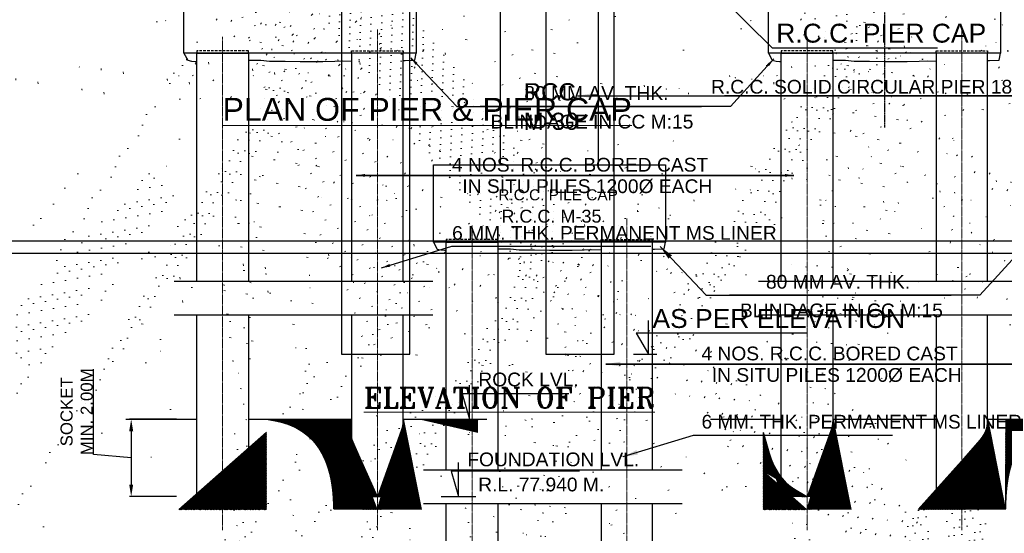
# Model space of a CAD drawing. Header units: inches. Extents: x 4599583 to 400123529, y 1639131 to 28133222513.
# Tile 4 of 86: x 4664412 to 4721669, y 28132821706 to 28132851593. Entities that reach past the tile are written whole.
import ezdxf

# ---------------------------------------------------------------- set-up
doc = ezdxf.new("R2010")
doc.units = ezdxf.units.IN
doc.header["$MEASUREMENT"] = 0
doc.linetypes.add('CENTER', pattern=[2, 1.25, -0.25, 0.25, -0.25])
doc.linetypes.add('DASHED', pattern=[0.75, 0.5, -0.25])
for name, color, linetype, lineweight in [('CEN', 3, 'CENTER', 13), ('SYM', 8, 'Continuous', 5), ('TITLE', 10, 'Continuous', 15)]:
    doc.layers.add(name, color=color, linetype=linetype, lineweight=lineweight)
for name, color, linetype in [('CENTER', 3, 'CENTER'), ('CHNGE', 31, 'Continuous'), ('TEX', 6, 'Continuous'), ('text', 7, 'Continuous')]:
    doc.layers.add(name, color=color, linetype=linetype)
doc.styles.add('03', font='romant.shx')
doc.styles.add('ARIAL', font='arial.ttf')
doc.styles.add('ROMANS', font='arial.ttf')
doc.styles.get("Standard").update_dxf_attribs({"font": 'arial.ttf'})
doc.linetypes.add('ZIGZAG', pattern='A,0.0001,-0.2,[131,ltypeshp.shx,S=0.2,R=0,X=-0.2,Y=0],-0.4,[131,ltypeshp.shx,S=0.2,R=180,X=0.2,Y=0],-0.2', length=0.8001000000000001)
doc.dimstyles.new('ROMANS', dxfattribs={"dimtxt": 1000, "dimasz": 850, "dimexe": 100, "dimexo": 100, "dimgap": 25, "dimtad": 1, "dimdec": 0, "dimzin": 9, "dimdsep": 46, "dimtxsty": 'ROMANS', "dimcen": 325, "dimclrd": 4, "dimclre": 4, "dimclrt": 6, "dimadec": 0, "dimazin": 0, "dimtfac": 1, "dimtdec": 0, "dimtmove": 0, "dimatfit": 3, "dimfxl": 1, "dimtolj": 1, "dimtzin": 9, "dimarcsym": 0})

# ---------------------------------------------------------------- blocks, each defined once
blk = doc.blocks.new('*D194')
at = {"layer": 'Defpoints', "color": 0, "ltscale": 20, "transparency": 16777216}
for p in [(4673632.340412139, 28132828344.63838), (4670895.786860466, 28132823844.63838), (4673632.340412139, 28132823844.63838)]:
    blk.add_point(p, dxfattribs=at)
at = {"layer": 'TEX', "color": 4, "lineweight": -2, "ltscale": 20, "transparency": 16777216}
for p, q in [((4668699.059144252, 28132826299.13823), (4668699.059144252, 28132831256.30057)), ((4673532.34041214, 28132828344.63838), (4670795.786860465, 28132828344.63838)), ((4670895.786860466, 28132827644.63838), (4670895.786860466, 28132824544.63838)), ((4670895.786860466, 28132826094.63838), (4668699.059144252, 28132826299.13823)), ((4673532.34041214, 28132823844.63838), (4670795.786860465, 28132823844.63838))]:
    blk.add_line(p, q, dxfattribs=at)
at = {"layer": 'TEX', "color": 4, "ltscale": 20, "transparency": 16777216}
for points in [[(4670779.120193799, 28132827644.63838), (4671012.453527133, 28132827644.63838), (4670895.786860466, 28132828344.63838)], [(4670779.120193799, 28132824544.63838), (4671012.453527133, 28132824544.63838), (4670895.786860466, 28132823844.63838)]]:
    blk.add_solid(points, dxfattribs=at)
at = {"layer": 'TEX', "color": 6, "ltscale": 20, "transparency": 16777216, "insert": (4667727.117348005, 28132828777.7194), "char_height": 700, "attachment_point": 5, "rotation": 90, "style": 'ROMANS'}
blk.add_mtext('\\A1;SOCKET \\PMIN. 2.00M ', dxfattribs=at)
blk = doc.blocks.new('SFF')
at = {"color": 0}
blk.add_line((3606225.318920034, 688031.9189552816), (3604988.742713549, 688031.9189552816), dxfattribs=at)
blk.add_lwpolyline([(3597048.472966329, 689147.781136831), (3606085.877127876, 689147.781136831), (3605429.234621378, 688031.9189552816), (3605429.234621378, 689813.7535711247)], dxfattribs=at)

msp = doc.modelspace()

# ---------------------------------------------------------------- hatches: boundary and pattern name
at = {"layer": 'CHNGE', "ltscale": 20}
h = msp.add_hatch(dxfattribs=at)
h.set_pattern_fill('ANSI31', color=256, scale=2100, style=0)
h.set_pattern_definition([(45, (11622446833.17242, 48107768255.20455), (-185.6155300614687, 185.6155300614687), [])])
h.paths.add_polyline_path([(4673662.755886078, 28132828344.63838), (4670590.688154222, 28132828344.63838), (4670590.688154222, 28132827594.63838), (4673662.755886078, 28132827594.63838)])
h.paths.add_polyline_path([(4674712.755886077, 28132828344.63838), (4673662.755886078, 28132828344.63838), (4673662.755886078, 28132827594.63838), (4674712.755886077, 28132827423.7175)])
h.paths.add_polyline_path([(4674712.755886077, 28132827423.7175), (4673662.755886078, 28132827594.63838), (4673662.755886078, 28132823094.63838), (4678762.755886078, 28132823094.63838), (4678762.755886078, 28132827594.63838), (4677712.755886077, 28132827594.63838), (4677712.755886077, 28132823844.63838), (4674712.755886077, 28132823844.63838)])
h.paths.add_polyline_path([(4678762.755886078, 28132828344.63838), (4677712.755886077, 28132828344.63838), (4677712.755886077, 28132827594.63838), (4678762.755886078, 28132827594.63838)])
h.paths.add_polyline_path([(4682662.755886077, 28132828344.63838), (4678762.755886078, 28132828344.63838), (4678762.755886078, 28132827594.63838), (4682662.755886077, 28132827594.63838)])
h.paths.add_polyline_path([(4683712.755886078, 28132828344.63838), (4682662.755886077, 28132828344.63838), (4682662.755886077, 28132827594.63838), (4683712.755886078, 28132827603.58006)])
h.paths.add_polyline_path([(4683712.755886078, 28132827603.58006), (4682662.755886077, 28132827594.63838), (4682662.755886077, 28132823094.63838), (4687762.755886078, 28132823094.63838), (4687762.755886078, 28132827594.63838), (4686712.755886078, 28132827594.63838), (4686712.755886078, 28132823844.63838), (4683712.755886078, 28132823844.63838)])
h.paths.add_polyline_path([(4687762.755886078, 28132828344.63838), (4686712.755886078, 28132828344.63838), (4686712.755886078, 28132827594.63838), (4687762.755886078, 28132827594.63838)])
h.paths.add_polyline_path([(4691049.756977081, 28132828344.63838), (4687762.755886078, 28132828344.63838), (4687762.755886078, 28132827594.63838), (4691049.756977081, 28132827594.63838)])
h = msp.add_hatch(dxfattribs=at)
h.set_pattern_fill('ANSI31', color=256, scale=2100, style=0)
h.set_pattern_definition([(45, (11622480820.99469, 48107768255.20455), (-185.6155300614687, 185.6155300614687), [])])
h.paths.add_polyline_path([(4707650.578149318, 28132828344.63838), (4704578.510417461, 28132828344.63838), (4704578.510417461, 28132827594.63838), (4707650.578149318, 28132827594.63838)])
h.paths.add_polyline_path([(4708700.578149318, 28132828344.63838), (4707650.578149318, 28132828344.63838), (4707650.578149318, 28132827594.63838), (4708700.578149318, 28132827423.7175)])
h.paths.add_polyline_path([(4708700.578149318, 28132827423.7175), (4707650.578149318, 28132827594.63838), (4707650.578149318, 28132823094.63838), (4712750.578149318, 28132823094.63838), (4712750.578149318, 28132827594.63838), (4711700.578149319, 28132827594.63838), (4711700.578149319, 28132823844.63838), (4708700.578149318, 28132823844.63838)])
h.paths.add_polyline_path([(4712750.578149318, 28132828344.63838), (4711700.578149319, 28132828344.63838), (4711700.578149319, 28132827594.63838), (4712750.578149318, 28132827594.63838)])
h.paths.add_polyline_path([(4716650.578149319, 28132828344.63838), (4712750.578149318, 28132828344.63838), (4712750.578149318, 28132827594.63838), (4716650.578149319, 28132827594.63838)])
h.paths.add_polyline_path([(4717700.578149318, 28132828344.63838), (4716650.578149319, 28132828344.63838), (4716650.578149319, 28132827594.63838), (4717700.578149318, 28132827603.58006)])
h.paths.add_polyline_path([(4717700.578149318, 28132827603.58006), (4716650.578149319, 28132827594.63838), (4716650.578149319, 28132823094.63838), (4721750.578149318, 28132823094.63838), (4721750.578149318, 28132827594.63838), (4720700.578149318, 28132827594.63838), (4720700.578149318, 28132823844.63838), (4717700.578149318, 28132823844.63838)])
h.paths.add_polyline_path([(4721750.578149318, 28132828344.63838), (4720700.578149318, 28132828344.63838), (4720700.578149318, 28132827594.63838), (4721750.578149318, 28132827594.63838)])
h.paths.add_polyline_path([(4725037.579240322, 28132828344.63838), (4721750.578149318, 28132828344.63838), (4721750.578149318, 28132827594.63838), (4725037.579240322, 28132827594.63838)])
at = {"layer": 'SYM'}
h = msp.add_hatch(dxfattribs=at)
h.set_pattern_fill('AR-CONC', color=256, scale=120, style=0)
h.set_pattern_definition([(50, (11622446533.17242, 48107758045.32497), (860.7122191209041, -75.30256197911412), [90, -990]), (355, (11622446533.17242, 48107758045.32497), (-166.5016003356, 902.6305604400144), [72.00000000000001, -792.0000000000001]), (100.4513999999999, (11622446604.89844, 48107758039.04977), (694.2112580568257, 827.3274504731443), [76.48822799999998, -841.3705343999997]), (46.1842, (11622446533.17242, 48107758285.32498), (1280.689258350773, -198.6228171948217), [135, -1485]), (96.63559999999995, (11622446639.89652, 48107758268.77301), (1121.595246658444, 1168.94144508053), [114.7323455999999, -1262.055599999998]), (351.1842000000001, (11622446533.17242, 48107758285.32498), (1121.594334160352, 1168.942321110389), [108, -1188]), (21, (11622446653.17242, 48107758225.32498), (716.2884625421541, -483.1426687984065), [90, -990]), (326, (11622446653.17242, 48107758225.32498), (291.9783983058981, 870.1800540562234), [71.99999999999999, -791.9999999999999]), (71.45140000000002, (11622446712.8631, 48107758185.06303), (1008.267154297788, 387.0365960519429), [76.48822800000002, -841.3705344]), (37.50000000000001, (11622446533.17242, 48107758045.32497), (14.5918263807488, 399.4726245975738), [0, -782.3999999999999, 0, -804, 0, -795.0000000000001]), (7.500000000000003, (11622446533.17242, 48107758045.32497), (315.6834449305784, 473.2940542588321), [0, -458.3999999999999, 0, -764.4, 0, -302.9999999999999]), (327.5, (11622446265.57242, 48107758045.32497), (640.5869234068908, -27.06584608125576), [0, -300, 0, -936, 0, -1242]), (317.5, (11622446145.57242, 48107758045.32497), (699.8234032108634, 120.1259787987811), [0, -390, 0, -621.6, 0, -882])])
h.paths.add_polyline_path([(4674112.755886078, 28132849634.75881), (4673662.755886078, 28132849634.75881), (4673774.305753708, 28132849230.90808), (4673805.149137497, 28132849179.6256), (4674006.662960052, 28132849158.84092), (4674112.755886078, 28132849158.84092)])
h.paths.add_polyline_path([(4683112.755886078, 28132849634.75881), (4677712.755886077, 28132849634.75881), (4677712.755886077, 28132849241.97968), (4678443.143115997, 28132849241.97968), (4678942.398000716, 28132849179.6256), (4679848.929006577, 28132849179.6256), (4680722.625759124, 28132849158.84092), (4681741.937234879, 28132849158.84092), (4682128.411649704, 28132849179.6256), (4682586.061729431, 28132849200.4103), (4683112.755886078, 28132849187.06136)])
h.paths.add_polyline_path([(4687162.755886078, 28132849634.75881), (4686712.755886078, 28132849634.75881), (4686712.755886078, 28132849224.47756), (4686826.202491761, 28132849225.98191), (4686963.857269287, 28132849234.44768)])
h = msp.add_hatch(dxfattribs=at)
h.set_pattern_fill('AR-CONC', color=256, scale=120, style=0)
h.set_pattern_definition([(50, (11622480520.99469, 48107758045.32497), (860.7122191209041, -75.30256197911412), [90, -990]), (355, (11622480520.99469, 48107758045.32497), (-166.5016003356, 902.6305604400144), [72.00000000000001, -792.0000000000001]), (100.4513999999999, (11622480592.7207, 48107758039.04977), (694.2112580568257, 827.3274504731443), [76.48822799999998, -841.3705343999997]), (46.1842, (11622480520.99469, 48107758285.32498), (1280.689258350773, -198.6228171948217), [135, -1485]), (96.63559999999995, (11622480627.71878, 48107758268.77301), (1121.595246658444, 1168.94144508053), [114.7323455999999, -1262.055599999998]), (351.1842000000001, (11622480520.99469, 48107758285.32498), (1121.594334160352, 1168.942321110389), [108, -1188]), (21, (11622480640.99469, 48107758225.32498), (716.2884625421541, -483.1426687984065), [90, -990]), (326, (11622480640.99469, 48107758225.32498), (291.9783983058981, 870.1800540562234), [71.99999999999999, -791.9999999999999]), (71.45140000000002, (11622480700.68537, 48107758185.06303), (1008.267154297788, 387.0365960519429), [76.48822800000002, -841.3705344]), (37.50000000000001, (11622480520.99469, 48107758045.32497), (14.5918263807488, 399.4726245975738), [0, -782.3999999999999, 0, -804, 0, -795.0000000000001]), (7.500000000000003, (11622480520.99469, 48107758045.32497), (315.6834449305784, 473.2940542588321), [0, -458.3999999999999, 0, -764.4, 0, -302.9999999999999]), (327.5, (11622480253.39469, 48107758045.32497), (640.5869234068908, -27.06584608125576), [0, -300, 0, -936, 0, -1242]), (317.5, (11622480133.39469, 48107758045.32497), (699.8234032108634, 120.1259787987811), [0, -390, 0, -621.6, 0, -882])])
h.paths.add_polyline_path([(4708100.578149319, 28132849634.75881), (4707650.578149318, 28132849634.75881), (4707762.128016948, 28132849230.90808), (4707792.971400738, 28132849179.6256), (4707994.485223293, 28132849158.84092), (4708100.578149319, 28132849158.84092)])
h.paths.add_polyline_path([(4717100.578149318, 28132849634.75881), (4711700.578149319, 28132849634.75881), (4711700.578149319, 28132849241.97968), (4712430.965379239, 28132849241.97968), (4712930.220263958, 28132849179.6256), (4713836.751269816, 28132849179.6256), (4714710.448022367, 28132849158.84092), (4715729.75949812, 28132849158.84092), (4716116.233912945, 28132849179.6256), (4716573.883992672, 28132849200.4103), (4717100.578149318, 28132849187.06136)])
h.paths.add_polyline_path([(4721150.578149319, 28132849634.75881), (4720700.578149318, 28132849634.75881), (4720700.578149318, 28132849224.47756), (4720814.024755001, 28132849225.98191), (4720951.679532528, 28132849234.44768)])
h = msp.add_hatch(dxfattribs=at)
h.set_pattern_fill('AR-CONC', color=256, scale=120, style=0)
h.set_pattern_definition([(50, (11622461038.9724, 48107747061.76062), (860.7122191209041, -75.30256197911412), [90, -990]), (355, (11622461038.9724, 48107747061.76062), (-166.5016003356, 902.6305604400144), [72.00000000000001, -792.0000000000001]), (100.4513999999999, (11622461110.69841, 48107747055.48541), (694.2112580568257, 827.3274504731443), [76.48822799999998, -841.3705343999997]), (46.1842, (11622461038.9724, 48107747301.76063), (1280.689258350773, -198.6228171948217), [135, -1485]), (96.63559999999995, (11622461145.69649, 48107747285.20866), (1121.595246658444, 1168.94144508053), [114.7323455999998, -1262.055599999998]), (351.1842000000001, (11622461038.9724, 48107747301.76063), (1121.594334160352, 1168.942321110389), [108, -1188]), (21, (11622461158.9724, 48107747241.76062), (716.2884625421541, -483.1426687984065), [90, -990]), (326, (11622461158.9724, 48107747241.76062), (291.9783983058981, 870.1800540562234), [71.99999999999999, -791.9999999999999]), (71.45140000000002, (11622461218.66308, 48107747201.49869), (1008.267154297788, 387.0365960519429), [76.48822800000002, -841.3705344]), (37.50000000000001, (11622461038.9724, 48107747061.76062), (14.5918263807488, 399.4726245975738), [0, -782.3999999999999, 0, -804, 0, -795.0000000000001]), (7.500000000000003, (11622461038.9724, 48107747061.76062), (315.6834449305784, 473.2940542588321), [0, -458.3999999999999, 0, -764.4, 0, -302.9999999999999]), (327.5, (11622460771.3724, 48107747061.76062), (640.5869234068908, -27.06584608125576), [0, -300, 0, -936, 0, -1242]), (317.5, (11622460651.3724, 48107747061.76062), (699.8234032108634, 120.1259787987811), [0, -390, 0, -621.6, 0, -882])])
h.paths.add_polyline_path([(4688618.555859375, 28132838651.19446), (4688168.555859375, 28132838651.19446), (4688280.105727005, 28132838247.34373), (4688310.949110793, 28132838196.06125), (4688512.462933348, 28132838175.27657), (4688618.555859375, 28132838175.27657)])
h.paths.add_polyline_path([(4697618.555859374, 28132838651.19446), (4692218.555859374, 28132838651.19446), (4692218.555859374, 28132838258.41533), (4692948.943089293, 28132838258.41533), (4693448.197974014, 28132838196.06125), (4694354.728979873, 28132838196.06125), (4695228.425732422, 28132838175.27657), (4696247.737208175, 28132838175.27657), (4696634.211623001, 28132838196.06125), (4697091.861702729, 28132838216.84595), (4697618.555859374, 28132838203.49701)])
h.paths.add_polyline_path([(4701668.555859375, 28132838651.19446), (4701218.555859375, 28132838651.19446), (4701218.555859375, 28132838240.91322), (4701332.002465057, 28132838242.41756), (4701469.657242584, 28132838250.88333)])

# ---------------------------------------------------------------- linework, layer by layer
for p, q in [((4692367.155859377, 28132843151.19446), (4692367.155859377, 28132855553.91447)), ((4698069.555859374, 28132843151.19446), (4698069.555859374, 28132855553.91447))]:
    msp.add_line(p, q)
at = {"linetype": 'ZIGZAG', "ltscale": 1500}
for p, q in [((4673394.061101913, 28132836373.83656), (4688439.661411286, 28132836373.83656)), ((4707381.883365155, 28132836373.83656), (4722427.483674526, 28132836373.83656)), ((4673394.061101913, 28132834419.03796), (4688439.661411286, 28132834419.03796)), ((4707381.883365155, 28132834419.03796), (4722427.483674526, 28132834419.03796)), ((4687899.86107521, 28132825390.27221), (4702945.461384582, 28132825390.27221)), ((4687899.86107521, 28132823435.47361), (4702945.461384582, 28132823435.47361))]:
    msp.add_line(p, q, dxfattribs=at)
for points in [[(4673962.755886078, 28132849634.75881), (4674191.506200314, 28132849230.90808), (4674405.149137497, 28132849179.6256), (4674405.149137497, 28132849179.6256), (4674606.662960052, 28132849158.84092), (4674712.755886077, 28132849158.84092)], [(4686712.755886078, 28132849224.47756), (4686826.202491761, 28132849225.98191), (4687389.03263855, 28132849234.44768), (4687462.755886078, 28132849634.75881)], [(4707950.578149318, 28132849634.75881), (4708179.328463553, 28132849230.90808), (4708392.971400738, 28132849179.6256), (4708392.971400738, 28132849179.6256), (4708594.485223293, 28132849158.84092), (4708700.578149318, 28132849158.84092)], [(4720700.578149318, 28132849224.47756), (4720814.024755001, 28132849225.98191), (4721376.85490179, 28132849234.44768), (4721450.578149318, 28132849634.75881)], [(4677712.755886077, 28132849241.97968), (4678443.143115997, 28132849241.97968), (4678942.398000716, 28132849179.6256), (4679848.929006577, 28132849179.6256), (4680722.625759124, 28132849158.84092), (4682041.937234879, 28132849158.84092), (4682728.411649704, 28132849179.6256), (4683186.061729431, 28132849200.4103), (4683712.755886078, 28132849187.06136)], [(4711700.578149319, 28132849241.97968), (4712430.965379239, 28132849241.97968), (4712930.220263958, 28132849179.6256), (4713836.751269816, 28132849179.6256), (4714710.448022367, 28132849158.84092), (4716029.759498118, 28132849158.84092), (4716716.233912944, 28132849179.6256), (4717173.883992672, 28132849200.4103), (4717700.578149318, 28132849187.06136)], [(4688468.555859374, 28132838651.19446), (4688697.306173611, 28132838247.34373), (4688910.949110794, 28132838196.06125), (4688910.949110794, 28132838196.06125), (4689112.46293335, 28132838175.27657), (4689218.555859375, 28132838175.27657)], [(4701218.555859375, 28132838240.91322), (4701332.002465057, 28132838242.41756), (4701894.832611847, 28132838250.88333), (4701968.555859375, 28132838651.19446)], [(4692218.555859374, 28132838258.41533), (4692948.943089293, 28132838258.41533), (4693448.197974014, 28132838196.06125), (4694354.728979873, 28132838196.06125), (4695228.425732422, 28132838175.27657), (4696547.737208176, 28132838175.27657), (4697234.211623, 28132838196.06125), (4697691.861702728, 28132838216.84595), (4698218.555859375, 28132838203.49701)]]:
    msp.add_lwpolyline(points)
at = {"layer": 'CEN', "color": 0, "ltscale": 30}
for p, q in [((4676212.755886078, 28132821892.09225), (4676212.755886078, 28132850595.17724)), ((4685212.755886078, 28132821892.09225), (4685212.755886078, 28132851016.40082)), ((4710200.578149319, 28132821892.09225), (4710200.578149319, 28132850595.17724)), ((4719200.578149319, 28132821892.09225), (4719200.578149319, 28132851016.40082)), ((4699718.555859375, 28132810908.5279), (4699718.555859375, 28132840032.83646)), ((4690718.555859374, 28132810908.5279), (4690718.555859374, 28132839611.61289))]:
    msp.add_line(p, q, dxfattribs=at)
at = {"layer": 'CENTER', "color": 0, "ltscale": 50}
msp.add_line((4714700.578149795, 28132880773.81521), (4714700.578149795, 28132845300.82379), dxfattribs=at)
at = {"layer": 'CENTER', "color": 0, "linetype": 'Continuous'}
msp.add_lwpolyline([(4599583.245159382, 28133045717.4615), (4917789.681113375, 28133045717.4615), (4917789.681113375, 28132837989.55218), (4599583.245159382, 28132837989.55218)], close=True, dxfattribs=at)
at = {"layer": 'CHNGE', "color": 50}
msp.add_lwpolyline([(4600293.868862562, 28133045006.8378), (4917079.057410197, 28133045006.8378), (4917079.057410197, 28132838700.17588), (4600293.868862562, 28132838700.17588)], close=True, dxfattribs=at)
at = {"layer": 'CHNGE', "linetype": 'DASHED', "ltscale": 300}
for points in [[(4677712.755886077, 28132849784.75881), (4674712.755886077, 28132849784.75881), (4674712.755886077, 28132849634.75881), (4677712.755886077, 28132849634.75881)], [(4683712.755886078, 28132849784.75881), (4686712.755886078, 28132849784.75881), (4686712.755886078, 28132849634.75881), (4683712.755886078, 28132849634.75881)], [(4711700.578149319, 28132849784.75881), (4708700.578149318, 28132849784.75881), (4708700.578149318, 28132849634.75881), (4711700.578149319, 28132849634.75881)], [(4717700.578149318, 28132849784.75881), (4720700.578149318, 28132849784.75881), (4720700.578149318, 28132849634.75881), (4717700.578149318, 28132849634.75881)]]:
    msp.add_lwpolyline(points, close=True, dxfattribs=at)
at = {"layer": 'CHNGE', "color": 0, "linetype": 'DASHED', "ltscale": 300}
for points in [[(4692218.555859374, 28132838801.19446), (4689218.555859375, 28132838801.19446), (4689218.555859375, 28132838651.19446), (4692218.555859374, 28132838651.19446)], [(4698218.555859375, 28132838801.19446), (4701218.555859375, 28132838801.19446), (4701218.555859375, 28132838651.19446), (4698218.555859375, 28132838651.19446)]]:
    msp.add_lwpolyline(points, close=True, dxfattribs=at)
at = {"layer": 'TEX', "color": 0, "ltscale": 20}
for p, q in [((4670590.688154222, 28132828344.63838), (4674712.755886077, 28132828344.63838)), ((4677712.755886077, 28132828344.63838), (4683712.755886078, 28132828344.63838)), ((4686712.755886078, 28132828344.63838), (4691049.756977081, 28132828344.63838)), ((4704578.510417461, 28132828344.63838), (4708700.578149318, 28132828344.63838)), ((4711700.578149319, 28132828344.63838), (4717700.578149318, 28132828344.63838)), ((4720700.578149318, 28132828344.63838), (4725037.579240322, 28132828344.63838))]:
    msp.add_line(p, q, dxfattribs=at)
for points in [[(4673962.755886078, 28132854134.75881), (4687462.755886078, 28132854134.75881), (4687462.755886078, 28132849634.75881), (4673962.755886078, 28132849634.75881)], [(4707950.578149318, 28132854134.75881), (4721450.578149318, 28132854134.75881), (4721450.578149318, 28132849634.75881), (4707950.578149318, 28132849634.75881)], [(4688468.555859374, 28132843151.19446), (4701968.555859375, 28132843151.19446), (4701968.555859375, 28132838651.19446), (4688468.555859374, 28132838651.19446)]]:
    msp.add_lwpolyline(points, close=True, dxfattribs=at)
for points in [[(4674712.755886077, 28132836373.83656), (4674712.755886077, 28132849634.75881), (4677712.755886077, 28132849634.75881), (4677712.755886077, 28132836373.83656)], [(4686712.755886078, 28132836373.83656), (4686712.755886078, 28132849634.75881), (4683712.755886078, 28132849634.75881), (4683712.755886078, 28132836373.83656)], [(4708700.578149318, 28132836373.83656), (4708700.578149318, 28132849634.75881), (4711700.578149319, 28132849634.75881), (4711700.578149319, 28132836373.83656)], [(4720700.578149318, 28132836373.83656), (4720700.578149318, 28132849634.75881), (4717700.578149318, 28132849634.75881), (4717700.578149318, 28132836373.83656)], [(4689218.555859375, 28132825390.27221), (4689218.555859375, 28132838651.19446), (4692218.555859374, 28132838651.19446), (4692218.555859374, 28132825390.27221)], [(4701218.555859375, 28132825390.27221), (4701218.555859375, 28132838651.19446), (4698218.555859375, 28132838651.19446), (4698218.555859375, 28132825390.27221)], [(4677712.755886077, 28132834419.03796), (4677712.755886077, 28132823844.63838), (4674712.755886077, 28132823844.63838), (4674712.755886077, 28132834419.03796)], [(4683712.755886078, 28132834419.03796), (4683712.755886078, 28132823844.63838), (4686712.755886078, 28132823844.63838), (4686712.755886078, 28132834419.03796)], [(4711700.578149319, 28132834419.03796), (4711700.578149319, 28132823844.63838), (4708700.578149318, 28132823844.63838), (4708700.578149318, 28132834419.03796)], [(4717700.578149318, 28132834419.03796), (4717700.578149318, 28132823844.63838), (4720700.578149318, 28132823844.63838), (4720700.578149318, 28132834419.03796)], [(4692218.555859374, 28132823435.47361), (4692218.555859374, 28132812861.07403), (4689218.555859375, 28132812861.07403), (4689218.555859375, 28132823435.47361)], [(4698218.555859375, 28132823435.47361), (4698218.555859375, 28132812861.07403), (4701218.555859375, 28132812861.07403), (4701218.555859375, 28132823435.47361)]]:
    msp.add_lwpolyline(points, dxfattribs=at)
at = {"layer": 'text', "linetype": 'ByBlock'}
for p, q in [((4689570.261238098, 28132828344.63838), (4691571.692268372, 28132828344.63838)), ((4688928.201244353, 28132823844.63838), (4690929.632274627, 28132823844.63838))]:
    msp.add_line(p, q, dxfattribs=at)
at = {"layer": 'text'}
for points in [[(4683133.95631163, 28132855368.65635), (4683133.95631163, 28132847331.82472)], [(4687093.95631163, 28132849890.20934), (4687093.95631163, 28132855368.65635)], [(4695013.95631163, 28132855368.65635), (4695013.95631163, 28132847331.82472)], [(4698973.95631163, 28132849890.20934), (4698973.95631163, 28132855368.65635)], [(4698973.95631163, 28132849890.20934), (4698973.95631163, 28132855299.70601)], [(4683133.95631163, 28132847331.82472), (4683133.95631163, 28132832123.82436), (4687093.95631163, 28132832123.82436), (4687093.95631163, 28132849890.20934)], [(4698973.95631163, 28132840447.8078), (4698973.95631163, 28132849942.58818)], [(4695013.95631163, 28132847331.82472), (4695013.95631163, 28132832123.82436), (4698973.95631163, 28132832123.82436), (4698973.95631163, 28132849236.66072)], [(4696348.490082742, 28132829830.58477), (4690152.055643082, 28132829830.58477), (4690570.976753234, 28132828344.63838), (4690570.976753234, 28132830317.13254)], [(4696958.288456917, 28132825330.58477), (4689509.995647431, 28132825330.58477), (4689928.916759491, 28132823844.63838), (4689928.916759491, 28132825817.13253)]]:
    msp.add_lwpolyline(points, dxfattribs=at)

# ---------------------------------------------------------------- block references
at = {"xscale": -1.099999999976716, "yscale": 1.099998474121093, "zscale": 1.1}
msp.add_blockref('SFF', (8666949.93403831, 28132075288.7135), dxfattribs=at)

# ---------------------------------------------------------------- texts
at = {"char_height": 1100, "width": 44849.30822679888}
for s, insert, attachment_point in [('R.C.C. PIER CAP', (4708407.519153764, 28132851357.90333), 1), ('AS PER ELEVATION', (4715895.990419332, 28132834755.01599), 3)]:
    msp.add_mtext(s, dxfattribs=dict(at, insert=insert, attachment_point=attachment_point))
at = {"layer": 'text', "style": 'ROMANS'}
for s, height, p in [('80 MM AV. THK.', 799.999998, (4693754.06762886, 28132846924.71669)), ('R.C.C. SOLID CIRCULAR PIER 1800%%C', 799.999998, (4704615.64811598, 28132847290.45304)), ('BLINDAGE IN CC M:15', 799.999998, (4691790.517328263, 28132845259.88445)), ('4 NOS. R.C.C. BORED CAST', 799.999998, (4689549.549522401, 28132842753.85697)), ('IN SITU PILES 1200%%C EACH ', 799.999998, (4690153.738045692, 28132841503.33748)), ('R.C.C. PILE CAP', 639.9999984, (4692243.233203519, 28132841082.23222)), ('6 MM. THK. PERMANENT MS LINER ', 799.999998, (4689557.408067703, 28132838783.84837)), ('80 MM AV. THK.', 799.999998, (4707808.867602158, 28132835941.15234)), ('BLINDAGE IN CC M:15', 799.999998, (4706296.317301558, 28132834276.3201)), ('4 NOS. R.C.C. BORED CAST', 799.999998, (4704055.349495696, 28132831770.29262)), ('ROCK LVL.', 799.999998, (4691083.192203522, 28132830257.49785)), ('IN SITU PILES 1200%%C EACH ', 799.999998, (4704659.538018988, 28132830519.77313)), ('6 MM. THK. PERMANENT MS LINER ', 799.999998, (4704063.208041, 28132827800.28402)), ('FOUNDATION LVL.', 799.999998, (4690441.132209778, 28132825607.80915)), ('R.L. 77.940 M.', 799.999998, (4691076.241750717, 28132824146.02475))]:
    msp.add_text(s, height=height, dxfattribs=at).set_placement(p)
at = {"layer": 'text', "color": 0, "style": 'ARIAL'}
for s, p in [('RCC', (4693721.470372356, 28132846897.73015)), ('M-30', (4693721.470372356, 28132845180.11014))]:
    msp.add_text(s, height=1000, dxfattribs=at).set_placement(p)
at = {"layer": 'text', "color": 0, "insert": (4692422.745892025, 28132840534.71678), "char_height": 750, "width": 7451.789111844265, "attachment_point": 1}
msp.add_mtext('R.C.C. M-35', dxfattribs=at)
at = {"layer": 'TITLE', "color": 200, "linetype": 'Continuous', "style": 'ROMANS'}
msp.add_text('%%UPLAN OF PIER & PIER CAP', height=1333.32, dxfattribs=at).set_placement((4676207.994473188, 28132845707.46461))
at = {"layer": 'TITLE', "color": 0, "insert": (4701342.397522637, 28132830198.19489), "char_height": 1200, "width": 19826.47273640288, "attachment_point": 3, "style": '03'}
msp.add_mtext('{\\LELEVATION OF PIER}', dxfattribs=at)

# ---------------------------------------------------------------- dimensions: what is measured, and where the dimension line sits
at = {"layer": 'TEX', "color": 0, "ltscale": 20}
dim = msp.add_linear_dim(base=(4670895.786860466, 28132823844.63838), p1=(4673632.340412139, 28132828344.63838), p2=(4673632.340412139, 28132823844.63838), angle=90, text='SOCKET \\PMIN. 2.00M ', dimstyle='ROMANS', override={"dimtxt": 700, "dimasz": 700, "dimlfac": 0.333333, "dimtmove": 1}, dxfattribs=at)
dim.commit()
dim.dimension.update_dxf_attribs({"geometry": '*D194', "text_midpoint": (4668699.059139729, 28132826324.13823), "dimtype": 160})

# ---------------------------------------------------------------- leaders
at = {"ltscale": 800}
for points in [[(4700755.989968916, 28132857277.8294, -0.2300293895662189), (4708175.611124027, 28132849948.09225, -0.2300293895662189), (4717780.14382034, 28132849948.09225, -0.2300293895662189)], [(4696847.158326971, 28132847166.01111), (4724788.505163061, 28132847166.01111)], [(4727645.637204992, 28132847166.01111), (4705400.198320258, 28132847166.01111)], [(4701656.860737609, 28132838397.75418), (4704340.494112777, 28132835558.11115), (4718575.116574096, 28132835558.11115)], [(4722766.761896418, 28132838325.2151), (4720250.976494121, 28132835558.11115), (4705688.899147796, 28132835558.11115)], [(4698490.349875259, 28132831550.01869), (4723931.002693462, 28132831550.01869)], [(4699512.521738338, 28132826167.01668), (4703587.398510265, 28132827421.95426), (4715166.916806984, 28132827421.95426)]]:
    msp.add_leader(points, dimstyle='ROMANS', override={"dimtad": 0, "dimclrd": 256, "dimfxl": 300, "dimfxlon": 1}, dxfattribs=at)
at = {"layer": 'text'}
for points in [[(4687151.060764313, 28132849381.31852), (4689834.69413948, 28132846541.6755), (4704069.3166008, 28132846541.6755)], [(4708260.961923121, 28132849308.77945), (4705745.176520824, 28132846541.6755), (4691183.099174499, 28132846541.6755)], [(4709425.202720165, 28132842533.58304), (4683984.549901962, 28132842533.58304)], [(4683984.549901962, 28132842533.58304), (4709425.202720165, 28132842533.58304)], [(4685457.721765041, 28132837150.58103), (4689532.598536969, 28132838405.51861), (4701112.116833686, 28132838405.51861)], [(4723931.002693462, 28132831550.01869), (4698490.349875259, 28132831550.01869)]]:
    msp.add_leader(points, dimstyle='ROMANS', override={"dimasz": 500, "dimgap": 15, "dimtad": 0}, dxfattribs=at)

doc.saveas('drawing.dxf')
